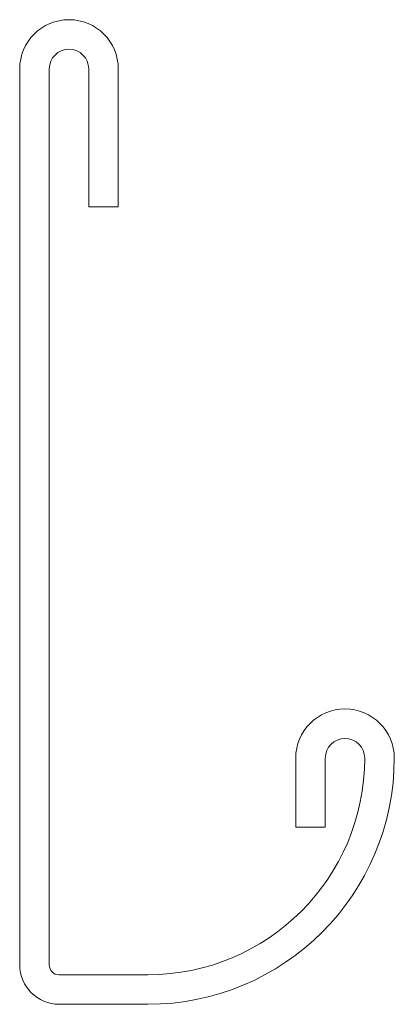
# Model space of a CAD drawing. Header units: millimetres. Extents: x -14.3 to 4.7, y -27.1 to 22.9.
import ezdxf

# ---------------------------------------------------------------- set-up
doc = ezdxf.new("R2010")
doc.units = ezdxf.units.MM

msp = doc.modelspace()

# ---------------------------------------------------------------- linework, layer by layer
at = {"color": 0, "linetype": 'Continuous', "lineweight": 0}
for p, q in [((-14.297, 20.409), (-14.297, -25.091)), ((-12.797, -25.091), (-12.797, 20.409)), ((-10.797, 20.409), (-10.797, 13.409)), ((-9.297, 13.409), (-9.297, 20.409)), ((-10.797, 13.409), (-9.297, 13.409)), ((-0.297, -14.591), (-0.297, -18.091)), ((1.203, -18.091), (1.203, -14.591)), ((-0.297, -18.091), (1.203, -18.091)), ((-7.797, -25.591), (-12.297, -25.591)), ((-12.297, -27.091), (-7.797, -27.091))]:
    msp.add_line(p, q, dxfattribs=at)
for centre, radius, start, end in [((-11.797, 20.409), 2.5, 0, 180), ((2.203, -14.591), 2.5, 0, 180), ((-7.797, -14.591), 12.5, 270, 0), ((-12.297, -25.091), 2, 180, 270)]:
    msp.add_arc(centre, radius, start, end, dxfattribs=at)
at = {"color": 0, "linetype": 'Continuous', "lineweight": 0, "extrusion": (0, 0, -1)}
for centre, radius, start, end in [((11.797, 20.409), 1, 0, 180), ((-2.203, -14.591), 1, 0, 180), ((7.797, -14.591), 11, 180, 270), ((12.297, -25.091), 0.5, 270, 0)]:
    msp.add_arc(centre, radius, start, end, dxfattribs=at)

doc.saveas('drawing.dxf')
